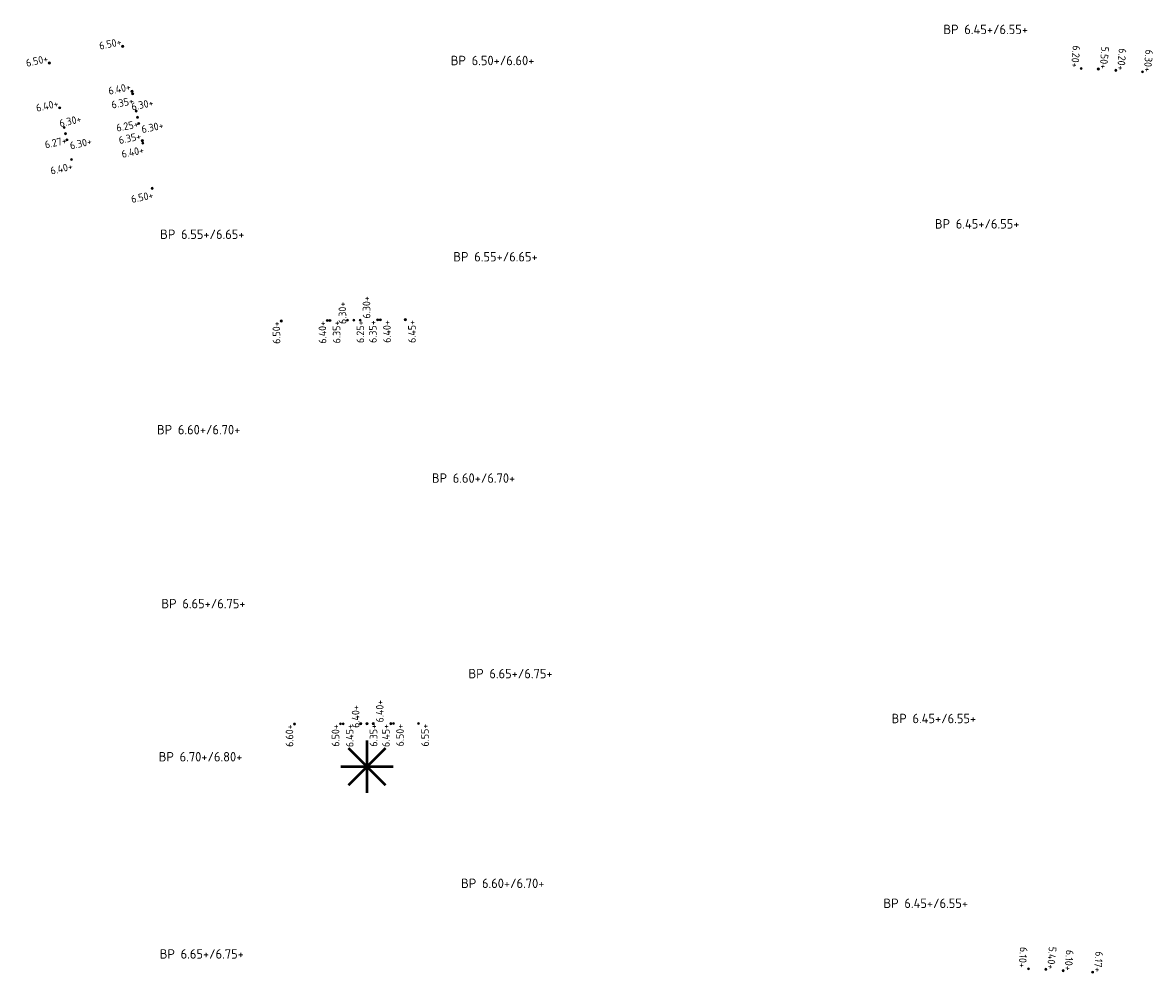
# Model space of a CAD drawing. Extents: x 168267 to 168723, y 448732 to 449595.
# Tile 22 of 32: x 168575 to 168682, y 449146 to 449237. Entities that reach past the tile are written whole.
import ezdxf
from ezdxf.enums import TextEntityAlignment as Align

# ---------------------------------------------------------------- set-up
doc = ezdxf.new("R2010")
doc.units = 0
doc.header["$MEASUREMENT"] = 0
for name, color, linetype, lineweight in [('N-PV-OG-SP_PEIL_0200_BOUWPEIL-T', 30, 'Continuous', 0), ('N-PV-OG-SP_PEIL_0500_KAVELPEIL-S', 140, 'Continuous', 0), ('N-PV-OG-SP_PEIL_0500_WEGPEIL-S', 210, 'Continuous', 0), ('N-PV-OG-SP_PEIL_0500_WEGPEIL_GOOT-S', 190, 'Continuous', 0), ('N-PV-OG-SP_PEIL_BOUWPEIL-S', 30, 'Continuous', 0), ('N-PV-VH-DREMPEL-S', 30, 'Continuous', 25)]:
    doc.layers.add(name, color=color, linetype=linetype, lineweight=lineweight)
doc.styles.add('NLCS-ISO', font='NLCS-ISO.ttf')

# ---------------------------------------------------------------- blocks, each defined once
blk = doc.blocks.new('*U7')
h = blk.add_hatch(color=256)
h.dxf.hatch_style = 1
edge = h.paths.add_edge_path()
edge.add_arc((0, 0), 0.25, 0, 360)
blk.add_circle((0, 0), 0.25)
at = {"ltscale": 0.1, "style": 'NLCS-ISO'}
blk.add_attdef('NAP', text='', height=1.8, dxfattribs=at).set_placement((-0.09, -2.99), align=Align.BOTTOM_RIGHT)
blk = doc.blocks.new('SOG-PEIL_BOUWPEIL-SO')
at = {"layer": 'Defpoints'}
blk.add_point((0, 0), dxfattribs=at)
at = {"layer": 'N-PV-OG-SP_PEIL_0200_BOUWPEIL-T', "style": 'NLCS-ISO'}
for tag in ['BOUWPEIL-DEF', 'BOUWPEIL-SP']:
    blk.add_attdef(tag, text='', height=0.9, dxfattribs=at).set_placement((0, 0), align=Align.MIDDLE)
blk = doc.blocks.new('SOG-PEIL_HD-SO')
h = blk.add_hatch(color=256)
h.dxf.hatch_style = 1
edge = h.paths.add_edge_path()
edge.add_arc((0, 0), 0.25, 0, 360)
blk.add_circle((0, 0), 0.25)
at = {"ltscale": 0.1, "style": 'NLCS-ISO'}
blk.add_attdef('NAP', text='', height=1.8, dxfattribs=at).set_placement((-0.09, -0.25), align=Align.BOTTOM_RIGHT)
blk = doc.blocks.new('*U3')
h = blk.add_hatch(color=256)
h.dxf.hatch_style = 1
edge = h.paths.add_edge_path()
edge.add_arc((0, 0), 0.25, 0, 360)
blk.add_circle((0, 0), 0.25)
at = {"ltscale": 0.1, "style": 'NLCS-ISO'}
blk.add_attdef('NAP', text='', height=1.8, dxfattribs=at).set_placement((-0.09, -2.99), align=Align.BOTTOM_RIGHT)
blk = doc.blocks.new('*U4')
h = blk.add_hatch(color=256)
h.dxf.hatch_style = 1
edge = h.paths.add_edge_path()
edge.add_arc((0, 0), 0.25, 0, 360)
blk.add_circle((0, 0), 0.25)
at = {"ltscale": 0.1, "style": 'NLCS-ISO'}
blk.add_attdef('NAP', text='', height=1.8, dxfattribs=at).set_placement((4.41, -0.25), align=Align.BOTTOM_RIGHT)
blk = doc.blocks.new('*U5')
h = blk.add_hatch(color=256)
h.dxf.hatch_style = 1
edge = h.paths.add_edge_path()
edge.add_arc((0, 0), 0.25, 0, 360)
blk.add_circle((0, 0), 0.25)
at = {"ltscale": 0.1, "style": 'NLCS-ISO'}
blk.add_attdef('NAP', text='', height=1.8, dxfattribs=at).set_placement((4.41, -2.99), align=Align.BOTTOM_RIGHT)
blk = doc.blocks.new('*U45')
h = blk.add_hatch(color=256)
h.dxf.hatch_style = 1
edge = h.paths.add_edge_path()
edge.add_arc((0, 0), 0.25, 0, 360)
blk.add_circle((0, 0), 0.25)
at = {"ltscale": 0.1, "style": 'NLCS-ISO'}
blk.add_attdef('NAP', text='', height=1.8, dxfattribs=at).set_placement((-0.09, -2.99), align=Align.BOTTOM_RIGHT)
blk = doc.blocks.new('SVH-DREMPEL_VERKEERSREMMER-S')
at = {"color": 0, "const_width": 0.05}
for points in [[(0, -0.5), (0, 0.5)], [(-0.354, 0.354), (0.354, -0.354)], [(0.354, 0.354), (-0.354, -0.354)], [(-0.5, 0), (0.5, 0)]]:
    blk.add_lwpolyline(points, dxfattribs=at)

msp = doc.modelspace()

# ---------------------------------------------------------------- block references
at = {"layer": 'N-PV-OG-SP_PEIL_0500_KAVELPEIL-S'}
for name, p, xscale, yscale, zscale, rotation, values in [('SOG-PEIL_HD-SO', (168584.29, 449234.41), 0.4000000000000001, 0.4000000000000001, 0.4000000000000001, 11.72356804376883, {'NAP': '6.50+'}), ('SOG-PEIL_HD-SO', (168577.32, 449232.82), 0.4000000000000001, 0.4000000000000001, 0.4000000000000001, 12.93606486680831, {'NAP': '6.50+'}), ('*U3', (168587.1, 449220.9), 0.4000000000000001, 0.4000000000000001, 0.4000000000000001, 11.72356804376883, {'NAP': '6.50+'}), ('SOG-PEIL_HD-SO', (168599.38, 449208.28), 0.4, 0.4, 0.4, 90.62679095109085, {'NAP': '6.50+'}), ('*U3', (168611.18, 449208.4), 0.4, 0.4, 0.4, 90.62679095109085, {'NAP': '6.45+'}), ('SOG-PEIL_HD-SO', (168600.63, 449169.93), 0.3999999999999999, 0.3999999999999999, 0.3999999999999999, 90.28133451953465, {'NAP': '6.60+'}), ('*U3', (168612.43, 449169.99), 0.3999999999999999, 0.3999999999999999, 0.3999999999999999, 90.28133451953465, {'NAP': '6.55+'})]:
    msp.add_blockref(name, p, dxfattribs=dict(at, xscale=xscale, yscale=yscale, zscale=zscale, rotation=rotation)).add_auto_attribs(values)
at = {"layer": 'N-PV-OG-SP_PEIL_0500_WEGPEIL-S'}
for name, p, xscale, yscale, zscale, rotation, values in [('*U45', (168675.48, 449232.3), 0.4, 0.4, 0.4, 265.1940983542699, {'NAP': '6.20+'}), ('SOG-PEIL_HD-SO', (168677.11, 449232.25), 0.4, 0.4, 0.4, 265.1940983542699, {'NAP': '5.50+'}), ('SOG-PEIL_HD-SO', (168678.77, 449232.12), 0.4, 0.4, 0.4, 265.1940983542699, {'NAP': '6.20+'}), ('SOG-PEIL_HD-SO', (168681.3, 449231.98), 0.4, 0.4, 0.4, 265.1940983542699, {'NAP': '6.30+'}), ('SOG-PEIL_HD-SO', (168585.18, 449230.13), 0.4000000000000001, 0.4000000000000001, 0.4000000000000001, 11.72356804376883, {'NAP': '6.40+'}), ('*U3', (168585.24, 449229.88), 0.4000000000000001, 0.4000000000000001, 0.4000000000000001, 11.72356804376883, {'NAP': '6.35+'}), ('SOG-PEIL_HD-SO', (168578.3, 449228.55), 0.4000000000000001, 0.4000000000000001, 0.4000000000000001, 12.93606486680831, {'NAP': '6.40+'}), ('*U4', (168585.57, 449228.25), 0.4000000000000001, 0.4000000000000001, 0.4000000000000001, 11.72356804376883, {'NAP': '6.30+'}), ('*U4', (168578.73, 449226.68), 0.4000000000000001, 0.4000000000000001, 0.4000000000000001, 12.93606486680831, {'NAP': '6.30+'}), ('SOG-PEIL_HD-SO', (168586.16, 449225.44), 0.4000000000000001, 0.4000000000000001, 0.4000000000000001, 11.72356804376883, {'NAP': '6.35+'}), ('*U3', (168586.21, 449225.19), 0.4000000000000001, 0.4000000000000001, 0.4000000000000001, 11.72356804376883, {'NAP': '6.40+'}), ('*U3', (168579.42, 449223.64), 0.4000000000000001, 0.4000000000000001, 0.4000000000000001, 12.93606486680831, {'NAP': '6.40+'}), ('*U4', (168605.68, 449208.35), 0.4, 0.4, 0.4, 90.62679095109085, {'NAP': '6.30+'}), ('SOG-PEIL_HD-SO', (168603.76, 449208.32), 0.4, 0.4, 0.4, 90.62679095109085, {'NAP': '6.40+'}), ('*U3', (168604.01, 449208.33), 0.4, 0.4, 0.4, 90.62679095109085, {'NAP': '6.35+'}), ('SOG-PEIL_HD-SO', (168608.55, 449208.38), 0.4, 0.4, 0.4, 90.62679095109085, {'NAP': '6.35+'}), ('*U3', (168608.8, 449208.38), 0.4, 0.4, 0.4, 90.62679095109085, {'NAP': '6.40+'}), ('*U4', (168606.93, 449169.96), 0.3999999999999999, 0.3999999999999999, 0.3999999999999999, 90.28133451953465, {'NAP': '6.40+'}), ('SOG-PEIL_HD-SO', (168605.01, 449169.95), 0.3999999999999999, 0.3999999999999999, 0.3999999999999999, 90.28133451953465, {'NAP': '6.50+'}), ('*U3', (168605.26, 449169.95), 0.3999999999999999, 0.3999999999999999, 0.3999999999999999, 90.28133451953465, {'NAP': '6.45+'}), ('SOG-PEIL_HD-SO', (168609.8, 449169.97), 0.3999999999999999, 0.3999999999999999, 0.3999999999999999, 90.28133451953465, {'NAP': '6.45+'}), ('*U3', (168610.05, 449169.98), 0.3999999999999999, 0.3999999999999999, 0.3999999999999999, 90.28133451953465, {'NAP': '6.50+'}), ('*U45', (168670.47, 449146.65), 0.4, 0.4, 0.4, 265.1940983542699, {'NAP': '6.10+'}), ('SOG-PEIL_HD-SO', (168672.11, 449146.6), 0.4, 0.4, 0.4, 265.1940983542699, {'NAP': '5.40+'}), ('SOG-PEIL_HD-SO', (168673.76, 449146.47), 0.4, 0.4, 0.4, 265.1940983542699, {'NAP': '6.10+'}), ('SOG-PEIL_HD-SO', (168676.56, 449146.32), 0.4, 0.4, 0.4, 265.1940983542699, {'NAP': '6.17+'})]:
    msp.add_blockref(name, p, dxfattribs=dict(at, xscale=xscale, yscale=yscale, zscale=zscale, rotation=rotation)).add_auto_attribs(values)
ref = msp.add_blockref('*U5', (168585.82, 449227.07), dxfattribs=dict(at, xscale=0.4000000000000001, yscale=0.4000000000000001, zscale=0.4000000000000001, rotation=11.72356804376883))
ref.add_attrib('NAP', '6.30+', dxfattribs={"layer": '0', "ltscale": 0.1, "height": 0.72, "rotation": 11.7236, "style": 'NLCS-ISO'}).set_placement((168588.28, 449226.36), align=Align.BOTTOM_RIGHT)
ref = msp.add_blockref('*U5', (168578.99, 449225.51), dxfattribs=dict(at, xscale=0.4000000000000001, yscale=0.4000000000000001, zscale=0.4000000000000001, rotation=12.93606486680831))
ref.add_attrib('NAP', '6.30+', dxfattribs={"layer": '0', "ltscale": 0.1, "height": 0.72, "rotation": 12.9361, "style": 'NLCS-ISO'}).set_placement((168581.47, 449224.85), align=Align.BOTTOM_RIGHT)
ref = msp.add_blockref('*U5', (168606.88, 449208.36), dxfattribs=dict(at, xscale=0.4, yscale=0.4, zscale=0.4, rotation=90.62679095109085))
ref.add_attrib('NAP', '6.30+', dxfattribs={"layer": '0', "ltscale": 0.1, "height": 0.72, "rotation": 90.6268, "style": 'NLCS-ISO'}).set_placement((168608.05, 449210.64), align=Align.BOTTOM_RIGHT)
ref = msp.add_blockref('*U5', (168608.13, 449169.97), dxfattribs=dict(at, xscale=0.3999999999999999, yscale=0.3999999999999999, zscale=0.3999999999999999, rotation=90.28133451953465))
ref.add_attrib('NAP', '6.40+', dxfattribs={"layer": '0', "ltscale": 0.1, "height": 0.72, "rotation": 90.2813, "style": 'NLCS-ISO'}).set_placement((168609.32, 449172.24), align=Align.BOTTOM_RIGHT)
at = {"layer": 'N-PV-OG-SP_PEIL_0500_WEGPEIL_GOOT-S'}
for p, xscale, yscale, zscale, rotation, values in [((168585.7, 449227.66), 0.4000000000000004, 0.4000000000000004, 0.4000000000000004, 11.09677709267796, {'NAP': '6.25+'}), ((168578.86, 449226.1), 0.4000000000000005, 0.4000000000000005, 0.4000000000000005, 12.30927391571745, {'NAP': '6.27+'}), ((168606.28, 449208.35), 0.4000000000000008, 0.4000000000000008, 0.4000000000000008, 90, {'NAP': '6.25+'}), ((168607.53, 449169.96), 0.4, 0.4, 0.4, 90.27967667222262, {'NAP': '6.35+'})]:
    msp.add_blockref('*U7', p, dxfattribs=dict(at, xscale=xscale, yscale=yscale, zscale=zscale, rotation=rotation)).add_auto_attribs(values)
at = {"layer": 'N-PV-OG-SP_PEIL_BOUWPEIL-S'}
ref = msp.add_blockref('SOG-PEIL_BOUWPEIL-SO', (168666.39, 449236.02), dxfattribs=at)
ref.add_attrib('BOUWPEIL-SP', 'BP 6.45+/6.55+', dxfattribs={"layer": 'N-PV-OG-SP_PEIL_0200_BOUWPEIL-T', "height": 0.9, "style": 'NLCS-ISO'}).set_placement((168666.39, 449236.02), align=Align.MIDDLE)
ref = msp.add_blockref('SOG-PEIL_BOUWPEIL-SO', (168619.48, 449233.06), dxfattribs=at)
ref.add_attrib('BOUWPEIL-SP', 'BP 6.50+/6.60+', dxfattribs={"layer": 'N-PV-OG-SP_PEIL_0200_BOUWPEIL-T', "height": 0.9, "style": 'NLCS-ISO'}).set_placement((168619.48, 449233.06), align=Align.MIDDLE)
ref = msp.add_blockref('SOG-PEIL_BOUWPEIL-SO', (168665.58, 449217.52), dxfattribs=at)
ref.add_attrib('BOUWPEIL-SP', 'BP 6.45+/6.55+', dxfattribs={"layer": 'N-PV-OG-SP_PEIL_0200_BOUWPEIL-T', "height": 0.9, "style": 'NLCS-ISO'}).set_placement((168665.58, 449217.52), align=Align.MIDDLE)
ref = msp.add_blockref('SOG-PEIL_BOUWPEIL-SO', (168591.87, 449216.53), dxfattribs=at)
ref.add_attrib('BOUWPEIL-SP', 'BP 6.55+/6.65+', dxfattribs={"layer": 'N-PV-OG-SP_PEIL_0200_BOUWPEIL-T', "height": 0.9, "style": 'NLCS-ISO'}).set_placement((168591.87, 449216.53), align=Align.MIDDLE)
ref = msp.add_blockref('SOG-PEIL_BOUWPEIL-SO', (168619.76, 449214.39), dxfattribs=at)
ref.add_attrib('BOUWPEIL-SP', 'BP 6.55+/6.65+', dxfattribs={"layer": 'N-PV-OG-SP_PEIL_0200_BOUWPEIL-T', "height": 0.9, "style": 'NLCS-ISO'}).set_placement((168619.76, 449214.39), align=Align.MIDDLE)
ref = msp.add_blockref('SOG-PEIL_BOUWPEIL-SO', (168591.52, 449197.94), dxfattribs=at)
ref.add_attrib('BOUWPEIL-SP', 'BP 6.60+/6.70+', dxfattribs={"layer": 'N-PV-OG-SP_PEIL_0200_BOUWPEIL-T', "height": 0.9, "style": 'NLCS-ISO'}).set_placement((168591.52, 449197.94), align=Align.MIDDLE)
ref = msp.add_blockref('SOG-PEIL_BOUWPEIL-SO', (168617.67, 449193.33), dxfattribs=at)
ref.add_attrib('BOUWPEIL-SP', 'BP 6.60+/6.70+', dxfattribs={"layer": 'N-PV-OG-SP_PEIL_0200_BOUWPEIL-T', "height": 0.9, "style": 'NLCS-ISO'}).set_placement((168617.67, 449193.33), align=Align.MIDDLE)
ref = msp.add_blockref('SOG-PEIL_BOUWPEIL-SO', (168591.98, 449181.39), dxfattribs=at)
ref.add_attrib('BOUWPEIL-SP', 'BP 6.65+/6.75+', dxfattribs={"layer": 'N-PV-OG-SP_PEIL_0200_BOUWPEIL-T', "height": 0.9, "style": 'NLCS-ISO'}).set_placement((168591.98, 449181.39), align=Align.MIDDLE)
ref = msp.add_blockref('SOG-PEIL_BOUWPEIL-SO', (168621.19, 449174.73), dxfattribs=at)
ref.add_attrib('BOUWPEIL-SP', 'BP 6.65+/6.75+', dxfattribs={"layer": 'N-PV-OG-SP_PEIL_0200_BOUWPEIL-T', "height": 0.9, "style": 'NLCS-ISO'}).set_placement((168621.19, 449174.73), align=Align.MIDDLE)
ref = msp.add_blockref('SOG-PEIL_BOUWPEIL-SO', (168661.46, 449170.46), dxfattribs=at)
ref.add_attrib('BOUWPEIL-SP', 'BP 6.45+/6.55+', dxfattribs={"layer": 'N-PV-OG-SP_PEIL_0200_BOUWPEIL-T', "height": 0.9, "style": 'NLCS-ISO'}).set_placement((168661.46, 449170.46), align=Align.MIDDLE)
ref = msp.add_blockref('SOG-PEIL_BOUWPEIL-SO', (168591.7, 449166.82), dxfattribs=at)
ref.add_attrib('BOUWPEIL-SP', 'BP 6.70+/6.80+', dxfattribs={"layer": 'N-PV-OG-SP_PEIL_0200_BOUWPEIL-T', "height": 0.9, "style": 'NLCS-ISO'}).set_placement((168591.7, 449166.82), align=Align.MIDDLE)
ref = msp.add_blockref('SOG-PEIL_BOUWPEIL-SO', (168620.45, 449154.78), dxfattribs=at)
ref.add_attrib('BOUWPEIL-SP', 'BP 6.60+/6.70+', dxfattribs={"layer": 'N-PV-OG-SP_PEIL_0200_BOUWPEIL-T', "height": 0.9, "style": 'NLCS-ISO'}).set_placement((168620.45, 449154.78), align=Align.MIDDLE)
ref = msp.add_blockref('SOG-PEIL_BOUWPEIL-SO', (168660.69, 449152.88), dxfattribs=at)
ref.add_attrib('BOUWPEIL-SP', 'BP 6.45+/6.55+', dxfattribs={"layer": 'N-PV-OG-SP_PEIL_0200_BOUWPEIL-T', "height": 0.9, "style": 'NLCS-ISO'}).set_placement((168660.69, 449152.88), align=Align.MIDDLE)
ref = msp.add_blockref('SOG-PEIL_BOUWPEIL-SO', (168591.82, 449148.06), dxfattribs=at)
ref.add_attrib('BOUWPEIL-SP', 'BP 6.65+/6.75+', dxfattribs={"layer": 'N-PV-OG-SP_PEIL_0200_BOUWPEIL-T', "height": 0.9, "style": 'NLCS-ISO'}).set_placement((168591.82, 449148.06), align=Align.MIDDLE)
at = {"layer": 'N-PV-VH-DREMPEL-S', "xscale": 5, "yscale": 5, "zscale": 5}
msp.add_blockref('SVH-DREMPEL_VERKEERSREMMER-S', (168607.53, 449165.87), dxfattribs=at)

doc.saveas('drawing.dxf')
